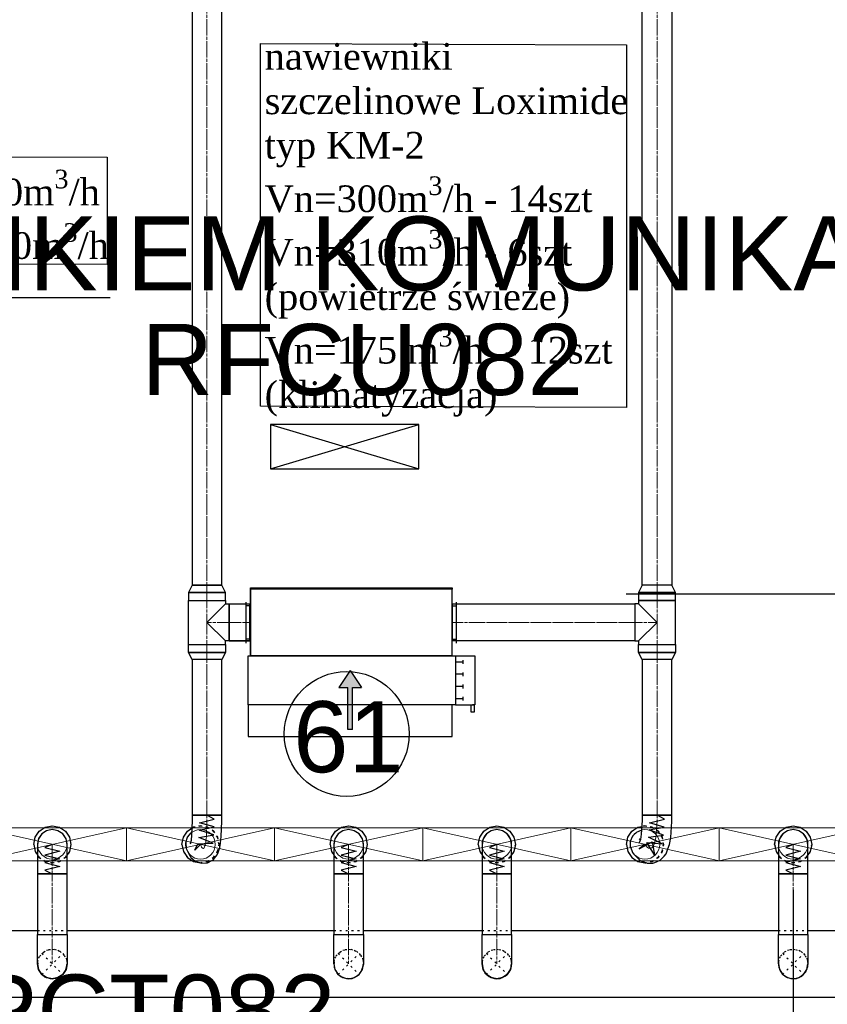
# Model space of a CAD drawing. Header units: centimetres. Extents: x -149939 to 48626, y -46000 to 152985.
# Tile 107 of 256: x -45760 to -40310, y 79328 to 85977. Entities that reach past the tile are written whole.
import ezdxf

# ---------------------------------------------------------------- set-up
doc = ezdxf.new("R2010")
doc.units = ezdxf.units.CM
doc.header["$LTSCALE"] = 50
for name, pattern in [('CADVENT_CENTERLINE', [9.9, 7.4, -1, 0.5, -1]), ('CADVENT_HIDDEN', [0.8, 0.25, -0.55]), ('Osie rzutów$0$DASHDOT2', [12.7, 6.35, -3.175, 0, -3.175])]:
    doc.linetypes.add(name, pattern=pattern)
for name, color, linetype in [('01-103-Went PP_poziom-0_5$0$L_Nawiew', 7, 'Continuous'), ('bgde-nawiewDETAILS', 1, 'Continuous'), ('bgde-nawiewEXP', 7, 'Continuous'), ('bgde-nawiewHIDDEN', 250, 'Continuous'), ('bgde-wywiewSOL', 5, 'Continuous'), ('bgde_AJ_opis', 7, 'Continuous'), ('Osie rzutów$0$ARCH_INFO_OSIE_IST', 8, 'Osie rzutów$0$DASHDOT2'), ('Osie rzutów$0$ARCH_INFO_OSIE_OPISY_IST', 8, 'Continuous'), ('Pomieszczenia -05$0$ARCH_INFO_OPISY', 8, 'Continuous')]:
    doc.layers.add(name, color=color, linetype=linetype)
for name, color, linetype, lineweight in [('bgde-nawiewCEN', 7, 'Continuous', 13), ('bgde_nawiewnik', 11, 'Continuous', 5), ('RFCU', 6, 'Continuous', 30)]:
    doc.layers.add(name, color=color, linetype=linetype, lineweight=lineweight)
doc.styles.add('Arial', font='ARIAL.TTF')
doc.styles.add('Pomieszczenia -05$0$Arial', font='ARIAL.TTF')

# ---------------------------------------------------------------- blocks, each defined once
blk = doc.blocks.new('Osie rzutów')
at = {"layer": 'Osie rzutów$0$ARCH_INFO_OSIE_IST', "ltscale": 10}
for p, q in [((4436.04, 12910), (7599.14, 12910)), ((7947.38, 12710), (13655, 12710)), ((8060, 12510), (8060, 4623.26))]:
    blk.add_line(p, q, dxfattribs=at)
blk = doc.blocks.new('A$C066D7839')
at = {"layer": 'bgde_nawiewnik', "color": 7}
for p, q in [((-50, -11.15), (-50, 11.15)), ((-50, 11.15), (50, 11.15)), ((-50, -11.15), (50, 11.15)), ((50, -11.15), (-50, 11.15)), ((50, 11.15), (50, -11.15)), ((50, -11.15), (-50, -11.15))]:
    blk.add_line(p, q, dxfattribs=at)
blk.add_circle((0, 0), 10, dxfattribs=at)
blk = doc.blocks.new('A$C5B3E7367')
at = {"layer": '01-103-Went PP_poziom-0_5$0$L_Nawiew'}
h = blk.add_hatch(color=256, dxfattribs=at)
h.paths.add_polyline_path([(215, 704), (215, 674), (331.7, 674), (331.7, 612.1), (445.9, 689), (331.7, 765.9), (331.7, 704)])
h.paths.add_polyline_path([(48.3, 704), (48.3, 674), (215, 674), (215, 704)])
for p, q in [((215, 1400), (215, 1530)), ((545, 1530), (215, 1530)), ((215, 1530), (215, 1515)), ((545, 1400), (545, 1530)), ((215, 1525), (165, 1525)), ((165, 1525), (165, 1505)), ((165, 1505), (215, 1505)), ((545, 1400), (215, 1400)), ((215, 1400), (215, 1378)), ((243.8, 1452), (268.8, 1452)), ((256.2, 1452), (256.2, 1400)), ((326.2, 1452), (351.2, 1452)), ((338.8, 1452), (338.8, 1400)), ((408.8, 1452), (433.8, 1452)), ((421.2, 1452), (421.2, 1400)), ((491.2, 1452), (516.2, 1452)), ((503.8, 1452), (503.8, 1400)), ((545, 0), (545, 1400)), ((0, 1378), (215, 1378)), ((0, 0), (0, 1378)), ((215, 1378), (215, 0)), ((445.9, 689), (331.7, 765.9)), ((331.7, 704), (331.7, 765.9)), ((48.3, 704), (331.7, 704)), ((48.3, 704), (48.3, 674)), ((48.3, 674), (331.7, 674)), ((445.9, 689), (331.7, 612.1)), ((331.7, 612.1), (331.7, 674)), ((215, 0), (0, 0)), ((215, 0), (545, 0))]:
    blk.add_line(p, q, dxfattribs=at)
blk = doc.blocks.new('A$C53CA46B8')
at = {"layer": 'bgde-wywiewSOL'}
for p, q in [((200.4, 481.1), (-249.6, 481.1)), ((-249.6, 481.1), (-249.6, -878.9)), ((112.9, 511.1), (-162.1, 511.1)), ((-137.1, 481.1), (-137.1, 511.1)), ((87.9, 481.1), (87.9, 511.1)), ((200.4, 481.1), (200.4, -878.9)), ((200.4, -878.9), (-249.6, -878.9)), ((112.9, -908.9), (-162.1, -908.9)), ((-137.1, -878.9), (-137.1, -908.9)), ((87.9, -878.9), (87.9, -908.9))]:
    blk.add_line(p, q, dxfattribs=at)
at = {"layer": '01-103-Went PP_poziom-0_5$0$L_Nawiew'}
blk.add_blockref('A$C5B3E7367', (-794.6, -893.9), dxfattribs=at)

msp = doc.modelspace()

# ---------------------------------------------------------------- linework, layer by layer
at = {"layer": 'bgde-nawiewCEN', "linetype": 'CADVENT_CENTERLINE', "ltscale": 0.06}
for p, q in [((-44496.365, 82157.114, 359.822), (-44496.365, 86197.824, 359.822)), ((-41458.102, 82157.114, 359.822), (-41458.102, 86197.824, 359.822)), ((-44496.365, 82054.114, 359.822), (-44496.365, 82157.114, 359.822)), ((-41458.102, 82054.114, 359.822), (-41458.102, 82157.114, 359.822)), ((-44496.365, 82054.114, 359.822), (-44496.365, 81906.114, 359.822)), ((-41458.102, 82054.114, 359.822), (-41458.102, 81906.114, 359.822)), ((-44496.365, 81906.114, 359.822), (-44496.365, 81758.114, 359.822)), ((-44346.365, 81906.114, 359.822), (-44496.365, 81906.114, 359.822)), ((-44346.365, 81906.114, 359.822), (-44206.365, 81906.114, 359.822)), ((-44202.365, 81906.114, 359.822), (-44206.365, 81906.114, 359.822)), ((-42842.365, 81906.114, 359.822), (-42838.365, 81906.114, 359.822)), ((-41608.102, 81906.114, 359.822), (-42838.365, 81906.114, 359.822)), ((-41608.102, 81906.114, 359.822), (-41458.102, 81906.114, 359.822)), ((-41458.102, 81906.114, 359.822), (-41458.102, 81758.114, 359.822)), ((-44496.365, 81758.114, 359.822), (-44496.365, 81655.114, 359.822)), ((-41458.102, 81758.114, 359.822), (-41458.102, 81655.114, 359.822)), ((-44496.365, 81655.114, 359.822), (-44496.365, 80605.742, 359.822)), ((-41458.102, 81655.114, 359.822), (-41458.102, 80605.742, 359.822)), ((-44496.365, 80605.742, 359.822), (-44496.365, 80565.602, 359.822)), ((-41458.102, 80605.742, 359.822), (-41458.102, 80565.402, 359.822)), ((-44496.365, 80565.602, 359.822), (-44500.161, 80465.897, 359.822)), ((-41458.102, 80565.402, 359.822), (-41465.233, 80465.246, 359.822)), ((-44500.161, 80465.897, 359.822), (-44504.316, 80424.29, 359.822)), ((-41465.233, 80465.246, 359.822), (-41473.039, 80423.519, 359.822)), ((-45539.917, 80406.384, 359.822), (-45539.917, 80407.586, 359.822)), ((-45539.917, 80403.529, 359.822), (-45539.917, 80406.384, 359.822)), ((-45539.917, 80397.969, 359.822), (-45539.917, 80403.529, 359.822)), ((-45539.917, 80388.803, 359.822), (-45539.917, 80397.969, 359.822)), ((-44536.122, 80397.617, 359.822), (-44539.917, 80407.586, 359.822)), ((-44531.966, 80389.285, 359.822), (-44536.122, 80397.617, 359.822)), ((-44509.454, 80397.89, 359.822), (-44515.18, 80383.943, 359.822)), ((-44504.316, 80424.29, 359.822), (-44509.454, 80397.89, 359.822)), ((-43539.917, 80406.384, 359.822), (-43539.917, 80407.586, 359.822)), ((-43539.917, 80403.529, 359.822), (-43539.917, 80406.384, 359.822)), ((-43539.917, 80397.969, 359.822), (-43539.917, 80403.529, 359.822)), ((-43539.917, 80388.803, 359.822), (-43539.917, 80397.969, 359.822)), ((-42539.917, 80406.384, 359.822), (-42539.917, 80407.586, 359.822)), ((-42539.917, 80403.529, 359.822), (-42539.917, 80406.384, 359.822)), ((-42539.917, 80397.969, 359.822), (-42539.917, 80403.529, 359.822)), ((-42539.917, 80388.803, 359.822), (-42539.917, 80397.969, 359.822)), ((-41532.787, 80397.472, 359.822), (-41539.917, 80407.586, 359.822)), ((-41524.98, 80388.996, 359.822), (-41532.787, 80397.472, 359.822)), ((-41482.69, 80397.103, 359.822), (-41493.447, 80383.22, 359.822)), ((-41473.039, 80423.519, 359.822), (-41482.69, 80397.103, 359.822)), ((-40539.917, 80406.384, 359.822), (-40539.917, 80407.586, 359.822)), ((-40539.917, 80403.529, 359.822), (-40539.917, 80406.384, 359.822)), ((-40539.917, 80397.969, 359.822), (-40539.917, 80403.529, 359.822)), ((-40539.917, 80388.803, 359.822), (-40539.917, 80397.969, 359.822)), ((-45539.917, 80375.129, 359.822), (-45539.917, 80388.803, 359.822)), ((-45539.917, 80356.045, 359.822), (-45539.917, 80375.129, 359.822)), ((-45539.917, 80330.651, 359.822), (-45539.917, 80356.045, 359.822)), ((-45539.917, 80298.044, 359.822), (-45539.917, 80330.651, 359.822)), ((-44526.829, 80382.393, 359.822), (-44531.966, 80389.285, 359.822)), ((-44521.103, 80379.695, 359.822), (-44526.829, 80382.393, 359.822)), ((-44515.18, 80383.943, 359.822), (-44521.103, 80379.695, 359.822)), ((-43539.917, 80375.129, 359.822), (-43539.917, 80388.803, 359.822)), ((-43539.917, 80356.045, 359.822), (-43539.917, 80375.129, 359.822)), ((-43539.917, 80330.651, 359.822), (-43539.917, 80356.045, 359.822)), ((-43539.917, 80298.044, 359.822), (-43539.917, 80330.651, 359.822)), ((-42539.917, 80375.129, 359.822), (-42539.917, 80388.803, 359.822)), ((-42539.917, 80356.045, 359.822), (-42539.917, 80375.129, 359.822)), ((-42539.917, 80330.651, 359.822), (-42539.917, 80356.045, 359.822)), ((-42539.917, 80298.044, 359.822), (-42539.917, 80330.651, 359.822)), ((-41515.33, 80381.944, 359.822), (-41524.98, 80388.996, 359.822)), ((-41504.573, 80379.093, 359.822), (-41515.33, 80381.944, 359.822)), ((-41493.447, 80383.22, 359.822), (-41504.573, 80379.093, 359.822)), ((-40539.917, 80375.129, 359.822), (-40539.917, 80388.803, 359.822)), ((-40539.917, 80356.045, 359.822), (-40539.917, 80375.129, 359.822)), ((-40539.917, 80330.651, 359.822), (-40539.917, 80356.045, 359.822)), ((-40539.917, 80298.044, 359.822), (-40539.917, 80330.651, 359.822)), ((-45539.917, 80232.454, 359.822), (-45539.917, 80298.044, 359.822)), ((-43539.917, 80232.454, 359.822), (-43539.917, 80298.044, 359.822)), ((-42539.917, 80232.454, 359.822), (-42539.917, 80298.044, 359.822)), ((-40539.917, 80232.454, 359.822), (-40539.917, 80298.044, 359.822)), ((-45539.917, 80207.586, 359.822), (-45539.917, 80232.454, 359.822)), ((-45539.917, 79800.007), (-45539.917, 80207.586, 359.822)), ((-43539.917, 80207.586, 359.822), (-43539.917, 80232.454, 359.822)), ((-43539.917, 79800.007), (-43539.917, 80207.586)), ((-42539.917, 80207.586, 359.822), (-42539.917, 80232.454, 359.822)), ((-42539.917, 79800.007), (-42539.917, 80207.586)), ((-40539.917, 80207.586, 359.822), (-40539.917, 80232.454, 359.822)), ((-40539.917, 79800.007), (-40539.917, 80207.586, 359.822)), ((-45539.917, 79800.007), (-45539.917, 79600.007)), ((-43539.917, 79800.007), (-43539.917, 79600.007)), ((-42539.917, 79800.007), (-42539.917, 79600.007)), ((-40539.917, 79800.007), (-40539.917, 79600.007))]:
    msp.add_line(p, q, dxfattribs=at)
at = {"layer": 'bgde-nawiewDETAILS', "linetype": 'CADVENT_HIDDEN'}
for p, q in [((-45610.628, 79529.297), (-45469.207, 79670.718)), ((-45610.628, 79670.718), (-45469.207, 79529.297)), ((-43610.628, 79529.297), (-43469.207, 79670.718)), ((-43610.628, 79670.718), (-43469.207, 79529.297)), ((-42610.628, 79529.297), (-42469.207, 79670.718)), ((-42610.628, 79670.718), (-42469.207, 79529.297)), ((-40610.628, 79529.297), (-40469.207, 79670.718)), ((-40610.628, 79670.718), (-40469.207, 79529.297))]:
    msp.add_line(p, q, dxfattribs=at)
at = {"layer": 'bgde-nawiewEXP', "linetype": 'Continuous', "elevation": 359.822}
for points in [[(-44596.365, 82157.114), (-44396.365, 82157.114), (-44396.365, 86197.824), (-44596.365, 86197.824)], [(-41583.102, 82054.114), (-41333.102, 82054.114), (-41333.102, 82108.957), (-41358.102, 82157.114), (-41358.102, 82157.114), (-41558.102, 82157.114), (-41558.102, 86197.824), (-41387.392, 86197.824), (-41387.392, 86197.824), (-41358.102, 86197.824), (-41358.102, 82157.114), (-41558.102, 82157.114), (-41583.102, 82108.957), (-41583.102, 82108.957), (-41573.587, 82108.957), (-41573.587, 82108.957), (-41583.102, 82108.957), (-41583.102, 82108.957)], [(-44202.365, 81681.114), (-42842.365, 81681.114), (-42842.365, 82131.114), (-44202.365, 82131.114), (-44202.365, 82141.114), (-42842.365, 82141.114), (-42842.365, 82131.114), (-44202.365, 82131.114)], [(-44611.85, 82108.957), (-44584.754, 82108.957), (-44584.754, 82108.957)], [(-44584.754, 82108.957), (-44544.201, 82108.957), (-44544.201, 82108.957)], [(-44544.201, 82108.957), (-44496.365, 82108.957), (-44496.365, 82108.957)], [(-44496.365, 82108.957), (-44448.53, 82108.957), (-44448.53, 82108.957)], [(-44448.53, 82108.957), (-44407.977, 82108.957), (-44407.977, 82108.957)], [(-44407.977, 82108.957), (-44380.88, 82108.957), (-44380.88, 82108.957)], [(-44380.88, 82108.957), (-44371.365, 82108.957), (-44371.365, 82108.957)], [(-41608.102, 81781.114), (-41583.102, 81781.114), (-41583.102, 81758.114), (-41333.102, 81758.114), (-41333.102, 82054.114), (-41583.102, 82054.114), (-41583.102, 82031.114), (-41608.102, 82031.114), (-41608.102, 81790.629)], [(-41573.587, 82108.957), (-41546.491, 82108.957), (-41546.491, 82108.957)], [(-41546.491, 82108.957), (-41505.938, 82108.957), (-41505.938, 82108.957)], [(-41505.938, 82108.957), (-41458.102, 82108.957), (-41458.102, 82108.957)], [(-41458.102, 82108.957), (-41410.267, 82108.957), (-41410.267, 82108.957)], [(-41410.267, 82108.957), (-41369.714, 82108.957), (-41369.714, 82108.957)], [(-41369.714, 82108.957), (-41342.617, 82108.957), (-41342.617, 82108.957)], [(-41342.617, 82108.957), (-41333.102, 82108.957), (-41333.102, 82108.957)], [(-42838.365, 81781.114), (-42838.365, 82031.114), (-41608.102, 82031.114), (-41608.102, 81781.114)], [(-44621.365, 81703.271), (-44621.365, 81758.114), (-44371.365, 81758.114), (-44371.365, 81703.271), (-44396.365, 81655.114), (-44596.365, 81655.114)], [(-41583.102, 81703.271), (-41583.102, 81758.114), (-41333.102, 81758.114), (-41333.102, 81703.271), (-41358.102, 81655.114), (-41558.102, 81655.114)], [(-44621.365, 81703.271), (-44611.85, 81703.271), (-44611.85, 81703.271)], [(-44611.85, 81703.271), (-44584.754, 81703.271), (-44584.754, 81703.271)], [(-44596.365, 80605.742), (-44396.365, 80605.742), (-44396.365, 81655.114), (-44596.365, 81655.114)], [(-44584.754, 81703.271), (-44544.201, 81703.271), (-44544.201, 81703.271)], [(-44544.201, 81703.271), (-44496.365, 81703.271), (-44496.365, 81703.271)], [(-44496.365, 81703.271), (-44448.53, 81703.271), (-44448.53, 81703.271)], [(-44448.53, 81703.271), (-44407.977, 81703.271), (-44407.977, 81703.271)], [(-44407.977, 81703.271), (-44380.88, 81703.271), (-44380.88, 81703.271)], [(-44380.88, 81703.271), (-44371.365, 81703.271), (-44371.365, 81703.271)], [(-41583.102, 81703.271), (-41573.587, 81703.271), (-41573.587, 81703.271)], [(-41573.587, 81703.271), (-41546.491, 81703.271), (-41546.491, 81703.271)], [(-41558.102, 80605.742), (-41358.102, 80605.742), (-41358.102, 81655.114), (-41558.102, 81655.114)], [(-41546.491, 81703.271), (-41505.938, 81703.271), (-41505.938, 81703.271)], [(-41505.938, 81703.271), (-41458.102, 81703.271), (-41458.102, 81703.271)], [(-41458.102, 81703.271), (-41410.267, 81703.271), (-41410.267, 81703.271)], [(-41410.267, 81703.271), (-41369.714, 81703.271), (-41369.714, 81703.271)], [(-41369.714, 81703.271), (-41342.617, 81703.271), (-41342.617, 81703.271)], [(-41342.617, 81703.271), (-41333.102, 81703.271), (-41333.102, 81703.271)], [(-45639.917, 80406.384), (-45639.917, 80207.586), (-45439.917, 80207.586), (-45439.917, 80407.586), (-45447.529, 80445.854), (-45469.207, 80478.296), (-45501.649, 80499.974), (-45539.917, 80507.586), (-45578.186, 80499.974), (-45610.628, 80478.296), (-45632.305, 80445.854), (-45639.917, 80407.586)], [(-43639.917, 80406.384), (-43639.917, 80207.586), (-43439.917, 80207.586), (-43439.917, 80407.586), (-43447.529, 80445.854), (-43469.207, 80478.296), (-43501.649, 80499.974), (-43539.917, 80507.586), (-43578.186, 80499.974), (-43610.628, 80478.296), (-43632.305, 80445.854), (-43639.917, 80407.586)], [(-42639.917, 80406.384), (-42639.917, 80207.586), (-42439.917, 80207.586), (-42439.917, 80407.586), (-42447.529, 80445.854), (-42469.207, 80478.296), (-42501.649, 80499.974), (-42539.917, 80507.586), (-42578.186, 80499.974), (-42610.628, 80478.296), (-42632.305, 80445.854), (-42639.917, 80407.586)], [(-40639.917, 80406.384), (-40639.917, 80207.586), (-40439.917, 80207.586), (-40439.917, 80407.586), (-40447.529, 80445.854), (-40469.207, 80478.296), (-40501.649, 80499.974), (-40539.917, 80507.586), (-40578.186, 80499.974), (-40610.628, 80478.296), (-40632.305, 80445.854), (-40639.917, 80407.586)]]:
    msp.add_lwpolyline(points, close=True, dxfattribs=at)
for points in [[(-44621.365, 81758.114), (-44621.365, 82054.114), (-44371.365, 82054.114), (-44371.365, 82108.957), (-44396.365, 82157.114), (-44596.365, 82157.114), (-44621.365, 82108.957), (-44621.365, 82108.957), (-44611.85, 82108.957), (-44611.85, 82108.957), (-44621.365, 82108.957), (-44621.365, 82054.114), (-44371.365, 82054.114), (-44371.365, 82031.114)], [(-44621.365, 81758.114), (-44371.365, 81758.114), (-44371.365, 81781.114), (-44496.365, 81906.114), (-44371.365, 82031.114), (-44346.365, 82031.114), (-44346.365, 81781.114), (-44371.365, 81781.114)], [(-44346.365, 81781.114), (-44346.365, 82031.114), (-44206.365, 82031.114), (-44206.365, 82021.599)], [(-44206.365, 81781.114), (-44206.365, 82031.114), (-44202.365, 82031.114)], [(-44206.365, 82021.599), (-44206.365, 82031.114)], [(-44206.365, 81790.629), (-44206.365, 82021.599)], [(-44206.365, 82021.599), (-44206.365, 81994.503)], [(-42842.365, 81781.114), (-42838.365, 81781.114), (-42838.365, 82031.114), (-42842.365, 82031.114)], [(-41583.102, 81781.114), (-41458.102, 81906.114), (-41583.102, 82031.114)], [(-44206.365, 81790.629), (-44206.365, 81781.114)], [(-44206.365, 81781.114), (-44206.365, 81790.629)], [(-44346.365, 81781.114), (-44206.365, 81781.114)], [(-44206.365, 81781.114), (-44346.365, 81781.114)], [(-44206.365, 81781.114), (-44202.365, 81781.114)], [(-44639.238, 80419.225), (-44636.131, 80380.331), (-44632.307, 80370.285), (-44628.073, 80361.796), (-44610.407, 80327.267), (-44605.069, 80320.106), (-44575.44, 80294.989), (-44569.133, 80292.016), (-44532.07, 80280.19), (-44493.338, 80283.513), (-44458.832, 80301.479), (-44451.964, 80306.405), (-44427.352, 80335.981), (-44420.597, 80352.436), (-44410.225, 80387.198), (-44404.797, 80415.092), (-44400.316, 80459.952), (-44396.365, 80563.737), (-44396.365, 80605.742), (-44596.365, 80605.742), (-44596.365, 80567.468), (-44600.006, 80471.842), (-44603.836, 80433.489), (-44608.683, 80408.582)], [(-41638.396, 80390.208), (-41624.249, 80353.845), (-41617.055, 80343.64), (-41609.016, 80334.912), (-41582.276, 80307.043), (-41572.128, 80299.628), (-41536.729, 80284.282), (-41524.796, 80281.119), (-41486.276, 80280.678), (-41472.859, 80285.655), (-41437.607, 80300.017), (-41410.855, 80327.047), (-41397.961, 80343.688), (-41385.364, 80377.229), (-41374.709, 80406.393), (-41365.774, 80454.15), (-41358.102, 80561.915), (-41358.102, 80605.742), (-41558.102, 80605.742), (-41558.102, 80568.888), (-41564.691, 80476.343), (-41571.369, 80440.645), (-41580.016, 80416.977)], [(-45664.917, 80407.586), (-45655.402, 80455.421), (-45628.306, 80495.974), (-45587.753, 80523.071), (-45539.917, 80532.586), (-45492.082, 80523.071), (-45451.529, 80495.974), (-45424.432, 80455.421), (-45414.917, 80407.586), (-45424.432, 80359.75), (-45439.917, 80336.575)], [(-43664.917, 80407.586), (-43655.402, 80455.421), (-43628.306, 80495.974), (-43587.753, 80523.071), (-43539.917, 80532.586), (-43492.082, 80523.071), (-43451.529, 80495.974), (-43424.432, 80455.421), (-43414.917, 80407.586), (-43424.432, 80359.75), (-43439.917, 80336.575)], [(-42664.917, 80407.586), (-42655.402, 80455.421), (-42628.306, 80495.974), (-42587.753, 80523.071), (-42539.917, 80532.586), (-42492.082, 80523.071), (-42451.529, 80495.974), (-42424.432, 80455.421), (-42414.917, 80407.586), (-42424.432, 80359.75), (-42439.917, 80336.575)], [(-41664.917, 80407.586), (-41655.402, 80455.421), (-41628.306, 80495.974), (-41587.753, 80523.071), (-41560.985, 80528.395)], [(-40664.917, 80407.586), (-40655.402, 80455.421), (-40628.306, 80495.974), (-40587.753, 80523.071), (-40539.917, 80532.586), (-40492.082, 80523.071), (-40451.529, 80495.974), (-40424.432, 80455.421), (-40414.917, 80407.586), (-40424.432, 80359.75), (-40439.917, 80336.575)], [(-44664.917, 80407.586), (-44655.402, 80455.421), (-44628.306, 80495.974), (-44598.324, 80516.007)], [(-44639.238, 80419.225), (-44627.223, 80456.347), (-44601.917, 80486.046), (-44599.416, 80487.324)], [(-41638.396, 80390.208), (-41637.55, 80429.217), (-41621.84, 80464.933), (-41593.658, 80491.918), (-41562.725, 80503.952)], [(-45664.917, 80407.586), (-45655.402, 80359.75), (-45639.917, 80336.575)], [(-44664.917, 80407.586), (-44655.402, 80359.75), (-44628.306, 80319.197), (-44587.753, 80292.101), (-44539.917, 80282.586), (-44537.973, 80282.972)], [(-43664.917, 80407.586), (-43655.402, 80359.75), (-43639.917, 80336.575)], [(-42664.917, 80407.586), (-42655.402, 80359.75), (-42639.917, 80336.575)], [(-41664.917, 80407.586), (-41655.402, 80359.75), (-41628.306, 80319.197), (-41587.753, 80292.101), (-41539.917, 80282.586), (-41534.439, 80283.675)], [(-41576.039, 80439.393), (-41570.192, 80446.939)], [(-40664.917, 80407.586), (-40655.402, 80359.75), (-40639.917, 80336.575)]]:
    msp.add_lwpolyline(points, dxfattribs=at)
at = {"layer": 'bgde-nawiewEXP', "elevation": 359.822}
for points in [[(-44539.917, 80407.586), (-44577.764, 80368.824), (-44557.573, 80411.473), (-44454.911, 80416.567), (-44551.297, 80453.704), (-44449.665, 80471.774), (-44548.183, 80503.173), (-44447.367, 80525.219), (-44546.774, 80553.213), (-44446.473, 80577.573), (-44496.365, 80605.742)], [(-41539.917, 80407.586), (-41580.053, 80377.52), (-41490.709, 80425.402), (-41475.082, 80336.032), (-41526.467, 80421.332), (-41424.308, 80412.244), (-41516.952, 80457.397), (-41414.371, 80469.205), (-41511.409, 80504.953), (-41409.99, 80524.103), (-41508.851, 80553.943), (-41408.304, 80577.281), (-41458.102, 80605.742)], [(-45539.917, 80407.586), (-45589.917, 80386.718), (-45489.917, 80361.373), (-45589.917, 80335.689), (-45489.917, 80310.574), (-45589.917, 80284.479), (-45489.917, 80258.927), (-45589.917, 80233.637), (-45539.917, 80207.586)], [(-43539.917, 80407.586), (-43589.917, 80386.718), (-43489.917, 80361.373), (-43589.917, 80335.689), (-43489.917, 80310.574), (-43589.917, 80284.479), (-43489.917, 80258.927), (-43589.917, 80233.637), (-43539.917, 80207.586)], [(-42539.917, 80407.586), (-42589.917, 80386.718), (-42489.917, 80361.373), (-42589.917, 80335.689), (-42489.917, 80310.574), (-42589.917, 80284.479), (-42489.917, 80258.927), (-42589.917, 80233.637), (-42539.917, 80207.586)], [(-40539.917, 80407.586), (-40589.917, 80386.718), (-40489.917, 80361.373), (-40589.917, 80335.689), (-40489.917, 80310.574), (-40589.917, 80284.479), (-40489.917, 80258.927), (-40589.917, 80233.637), (-40539.917, 80207.586)]]:
    msp.add_lwpolyline(points, dxfattribs=at)
at = {"layer": 'bgde-nawiewEXP', "linetype": 'Continuous'}
for points in [[(-45639.917, 79800.007), (-45439.917, 79800.007), (-45439.917, 80207.586), (-45639.917, 80207.586)], [(-43639.917, 79800.007), (-43439.917, 79800.007), (-43439.917, 80207.586), (-43639.917, 80207.586)], [(-42639.917, 79800.007), (-42439.917, 79800.007), (-42439.917, 80207.586), (-42639.917, 80207.586)], [(-40639.917, 79800.007), (-40439.917, 79800.007), (-40439.917, 80207.586), (-40639.917, 80207.586)], [(-45639.917, 79600.007), (-45639.917, 79800.007), (-45439.917, 79800.007), (-45439.917, 79600.007), (-45447.529, 79561.739), (-45469.207, 79529.297), (-45501.649, 79507.619), (-45539.917, 79500.007), (-45578.186, 79507.619), (-45610.628, 79529.297), (-45632.305, 79561.739)], [(-42639.917, 79600.007), (-42639.917, 79800.007), (-42439.917, 79800.007), (-42439.917, 79600.007), (-42447.529, 79561.739), (-42469.207, 79529.297), (-42501.649, 79507.619), (-42539.917, 79500.007), (-42578.186, 79507.619), (-42610.628, 79529.297), (-42632.305, 79561.739)]]:
    msp.add_lwpolyline(points, close=True, dxfattribs=at)
for points in [[(-47740.168, 79375.007), (-36370.492, 79375.007), (-36370.492, 79825.007), (-36439.917, 79825.007)], [(-46439.917, 79825.007), (-45639.917, 79825.007)], [(-45439.917, 79825.007), (-43639.917, 79825.007)], [(-43639.917, 79600.007), (-43639.917, 79800.007), (-43439.917, 79800.007), (-43439.917, 79600.007), (-43442.106, 79589.002)], [(-43439.917, 79825.007), (-42639.917, 79825.007)], [(-42439.917, 79825.007), (-40639.917, 79825.007)], [(-40639.917, 79600.007), (-40639.917, 79800.007), (-40439.917, 79800.007), (-40439.917, 79600.007), (-40442.304, 79588.009)], [(-40439.917, 79825.007), (-39639.917, 79825.007)], [(-45639.917, 79600.007), (-45632.305, 79561.739), (-45621.362, 79545.361)], [(-45637.872, 79595.069), (-45636.842, 79575.398), (-45620.046, 79540.179), (-45612.215, 79533.127)], [(-45467.161, 79534.235), (-45453.98, 79548.873), (-45440.953, 79585.653), (-45441.504, 79596.177)], [(-45441.973, 79589.671), (-45439.917, 79600.007)], [(-43639.917, 79600.007), (-43632.305, 79561.739), (-43621.825, 79546.054)], [(-43639.917, 79600.007), (-43632.305, 79561.739), (-43610.628, 79529.297), (-43616.862, 79538.627)], [(-43637.874, 79595.074), (-43637.049, 79576.228), (-43620.555, 79540.867), (-43612.281, 79533.287)], [(-43469.207, 79529.297), (-43447.529, 79561.739), (-43439.917, 79600.007)], [(-43467.163, 79534.23), (-43454.42, 79548.14), (-43441.079, 79584.806), (-43441.57, 79596.017)], [(-42639.917, 79600.007), (-42632.305, 79561.739), (-42622.048, 79546.389)], [(-42637.878, 79595.083), (-42637.148, 79576.636), (-42620.803, 79541.207), (-42612.312, 79533.362)], [(-42467.167, 79534.221), (-42454.639, 79547.781), (-42441.144, 79584.391), (-42441.601, 79595.942)], [(-42442.173, 79588.669), (-42439.917, 79600.007)], [(-40639.917, 79600.007), (-40632.305, 79561.739), (-40622.481, 79547.036)], [(-40639.917, 79600.007), (-40632.305, 79561.739), (-40610.628, 79529.297), (-40617.424, 79539.468)], [(-40637.891, 79595.115), (-40637.338, 79577.441), (-40621.286, 79541.877), (-40612.37, 79533.502)], [(-40469.207, 79529.297), (-40447.529, 79561.739), (-40439.917, 79600.007)], [(-40467.18, 79534.189), (-40455.074, 79547.078), (-40441.277, 79583.575), (-40441.659, 79595.802)], [(-45616.483, 79538.059), (-45610.628, 79529.297), (-45578.186, 79507.619), (-45558.866, 79503.777)], [(-45605.689, 79527.251), (-45591.051, 79514.07), (-45554.272, 79501.043), (-45543.748, 79501.594)], [(-45534.978, 79502.053), (-45515.307, 79503.083), (-45480.089, 79519.879), (-45473.037, 79527.71)], [(-45477.969, 79523.442), (-45469.207, 79529.297), (-45447.529, 79561.739), (-45443.686, 79581.059)], [(-43610.628, 79529.297), (-43578.186, 79507.619), (-43559.684, 79503.939)], [(-43610.628, 79529.297), (-43578.186, 79507.619), (-43539.917, 79500.007), (-43550.923, 79502.197)], [(-43605.694, 79527.253), (-43591.785, 79514.51), (-43555.118, 79501.169), (-43543.908, 79501.66)], [(-43539.917, 79500.007), (-43501.649, 79507.619), (-43469.207, 79529.297), (-43478.537, 79523.062)], [(-43534.984, 79502.051), (-43516.138, 79502.876), (-43480.777, 79519.37), (-43473.197, 79527.644)], [(-43469.207, 79529.297), (-43447.529, 79561.739), (-43443.849, 79580.241)], [(-42617.05, 79538.909), (-42610.628, 79529.297), (-42578.186, 79507.619), (-42560.079, 79504.018)], [(-42605.704, 79527.257), (-42592.144, 79514.729), (-42555.534, 79501.234), (-42543.983, 79501.691)], [(-42534.993, 79502.047), (-42516.546, 79502.777), (-42481.117, 79519.122), (-42473.272, 79527.613)], [(-42478.819, 79522.874), (-42469.207, 79529.297), (-42447.529, 79561.739), (-42443.928, 79579.846)], [(-40610.628, 79529.297), (-40578.186, 79507.619), (-40560.843, 79504.17)], [(-40610.628, 79529.297), (-40578.186, 79507.619), (-40539.917, 79500.007), (-40551.915, 79502.394)], [(-40605.735, 79527.27), (-40592.847, 79515.164), (-40556.35, 79501.367), (-40544.123, 79501.749)], [(-40539.917, 79500.007), (-40501.649, 79507.619), (-40469.207, 79529.297), (-40479.378, 79522.5)], [(-40535.025, 79502.034), (-40517.351, 79502.587), (-40481.787, 79518.638), (-40473.412, 79527.555)], [(-40469.207, 79529.297), (-40447.529, 79561.739), (-40444.08, 79579.082)], [(-45550.254, 79502.063), (-45539.917, 79500.007), (-45501.649, 79507.619), (-45485.271, 79518.563)], [(-43539.917, 79500.007), (-43501.649, 79507.619), (-43485.964, 79518.1)], [(-42551.255, 79502.263), (-42539.917, 79500.007), (-42501.649, 79507.619), (-42486.299, 79517.876)], [(-40539.917, 79500.007), (-40501.649, 79507.619), (-40486.946, 79517.443)]]:
    msp.add_lwpolyline(points, dxfattribs=at)
at = {"layer": 'bgde-nawiewHIDDEN', "linetype": 'CADVENT_HIDDEN', "elevation": 359.822}
for points in [[(-44202.365, 81781.114), (-44202.365, 82031.114)], [(-42842.365, 81781.114), (-42842.365, 82031.114)], [(-45664.917, 80407.586), (-45655.402, 80455.421), (-45628.306, 80495.974), (-45587.753, 80523.071), (-45539.917, 80532.586), (-45492.082, 80523.071), (-45451.529, 80495.974), (-45424.432, 80455.421), (-45414.917, 80407.586), (-45424.432, 80359.75), (-45451.529, 80319.197), (-45492.082, 80292.101), (-45539.917, 80282.586), (-45587.753, 80292.101), (-45628.306, 80319.197), (-45587.753, 80292.101), (-45539.917, 80282.586), (-45492.082, 80292.101), (-45451.529, 80319.197), (-45439.917, 80336.575)], [(-43664.917, 80407.586), (-43655.402, 80455.421), (-43628.306, 80495.974), (-43587.753, 80523.071), (-43539.917, 80532.586), (-43492.082, 80523.071), (-43451.529, 80495.974), (-43424.432, 80455.421), (-43414.917, 80407.586), (-43424.432, 80359.75), (-43451.529, 80319.197), (-43492.082, 80292.101), (-43539.917, 80282.586), (-43587.753, 80292.101), (-43628.306, 80319.197), (-43587.753, 80292.101), (-43539.917, 80282.586), (-43492.082, 80292.101), (-43451.529, 80319.197), (-43439.917, 80336.575)], [(-42664.917, 80407.586), (-42655.402, 80455.421), (-42628.306, 80495.974), (-42587.753, 80523.071), (-42539.917, 80532.586), (-42492.082, 80523.071), (-42451.529, 80495.974), (-42424.432, 80455.421), (-42414.917, 80407.586), (-42424.432, 80359.75), (-42451.529, 80319.197), (-42492.082, 80292.101), (-42539.917, 80282.586), (-42587.753, 80292.101), (-42628.306, 80319.197), (-42587.753, 80292.101), (-42539.917, 80282.586), (-42492.082, 80292.101), (-42451.529, 80319.197), (-42439.917, 80336.575)], [(-41664.917, 80407.586), (-41655.402, 80455.421), (-41628.306, 80495.974), (-41587.753, 80523.071), (-41539.917, 80532.586), (-41560.985, 80528.395)], [(-40664.917, 80407.586), (-40655.402, 80455.421), (-40628.306, 80495.974), (-40587.753, 80523.071), (-40539.917, 80532.586), (-40492.082, 80523.071), (-40451.529, 80495.974), (-40424.432, 80455.421), (-40414.917, 80407.586), (-40424.432, 80359.75), (-40451.529, 80319.197), (-40492.082, 80292.101), (-40539.917, 80282.586), (-40587.753, 80292.101), (-40628.306, 80319.197), (-40587.753, 80292.101), (-40539.917, 80282.586), (-40492.082, 80292.101), (-40451.529, 80319.197), (-40439.917, 80336.575)], [(-44664.917, 80407.586), (-44655.402, 80455.421), (-44628.306, 80495.974), (-44587.753, 80523.071), (-44598.324, 80516.007)], [(-45664.917, 80407.586), (-45655.402, 80359.75), (-45628.306, 80319.197), (-45639.917, 80336.575)], [(-44664.917, 80407.586), (-44655.402, 80359.75), (-44628.306, 80319.197), (-44587.753, 80292.101), (-44539.917, 80282.586), (-44492.082, 80292.101), (-44537.973, 80282.972)], [(-43664.917, 80407.586), (-43655.402, 80359.75), (-43628.306, 80319.197), (-43639.917, 80336.575)], [(-42664.917, 80407.586), (-42655.402, 80359.75), (-42628.306, 80319.197), (-42639.917, 80336.575)], [(-41664.917, 80407.586), (-41655.402, 80359.75), (-41628.306, 80319.197), (-41587.753, 80292.101), (-41539.917, 80282.586), (-41492.082, 80292.101), (-41534.439, 80283.675)], [(-40664.917, 80407.586), (-40655.402, 80359.75), (-40628.306, 80319.197), (-40639.917, 80336.575)]]:
    msp.add_lwpolyline(points, dxfattribs=at)
for points in [[(-44587.753, 80523.071), (-44539.917, 80532.586), (-44492.082, 80523.071), (-44451.529, 80495.974), (-44424.432, 80455.421), (-44414.917, 80407.586), (-44424.432, 80359.75), (-44451.529, 80319.197), (-44492.082, 80292.101), (-44451.529, 80319.197), (-44424.432, 80359.75), (-44414.917, 80407.586), (-44424.432, 80455.421), (-44451.529, 80495.974), (-44492.082, 80523.071), (-44539.917, 80532.586)], [(-41539.917, 80532.586), (-41492.082, 80523.071), (-41451.529, 80495.974), (-41424.432, 80455.421), (-41414.917, 80407.586), (-41424.432, 80359.75), (-41451.529, 80319.197), (-41492.082, 80292.101), (-41451.529, 80319.197), (-41424.432, 80359.75), (-41414.917, 80407.586), (-41424.432, 80455.421), (-41451.529, 80495.974), (-41492.082, 80523.071)]]:
    msp.add_lwpolyline(points, close=True, dxfattribs=at)
at = {"layer": 'bgde-nawiewHIDDEN', "linetype": 'CADVENT_HIDDEN'}
for points in [[(-45639.917, 79825.007), (-45439.917, 79825.007)], [(-43639.917, 79825.007), (-43439.917, 79825.007)], [(-42639.917, 79825.007), (-42439.917, 79825.007)], [(-40639.917, 79825.007), (-40439.917, 79825.007)], [(-45639.917, 79600.007), (-45632.305, 79638.276), (-45610.628, 79670.718), (-45578.186, 79692.395), (-45539.917, 79700.007), (-45501.649, 79692.395), (-45469.207, 79670.718), (-45447.529, 79638.276), (-45439.917, 79600.007)], [(-45638.882, 79614.362), (-45625.855, 79651.142), (-45599.745, 79680.136), (-45564.527, 79696.932), (-45525.562, 79698.972), (-45488.783, 79685.945), (-45459.788, 79659.835), (-45442.993, 79624.617), (-45441.504, 79596.177)], [(-43639.917, 79600.007), (-43632.305, 79638.276), (-43610.628, 79670.718), (-43578.186, 79692.395), (-43539.917, 79700.007), (-43501.649, 79692.395), (-43469.207, 79670.718), (-43447.529, 79638.276), (-43439.917, 79600.007)], [(-43638.755, 79615.208), (-43625.414, 79651.875), (-43599.057, 79680.645), (-43563.697, 79697.139), (-43524.716, 79698.845), (-43488.05, 79685.504), (-43459.28, 79659.148), (-43442.786, 79623.787), (-43441.57, 79596.017)], [(-42639.917, 79600.007), (-42632.305, 79638.276), (-42610.628, 79670.718), (-42578.186, 79692.395), (-42539.917, 79700.007), (-42501.649, 79692.395), (-42469.207, 79670.718), (-42447.529, 79638.276), (-42439.917, 79600.007)], [(-42638.69, 79615.624), (-42625.196, 79652.234), (-42598.718, 79680.893), (-42563.288, 79697.238), (-42524.301, 79698.78), (-42487.691, 79685.286), (-42459.032, 79658.808), (-42442.687, 79623.378), (-42441.601, 79595.942)], [(-40639.917, 79600.007), (-40632.305, 79638.276), (-40610.628, 79670.718), (-40578.186, 79692.395), (-40539.917, 79700.007), (-40501.649, 79692.395), (-40469.207, 79670.718), (-40447.529, 79638.276), (-40439.917, 79600.007)], [(-40638.558, 79616.44), (-40624.761, 79652.937), (-40598.047, 79681.376), (-40562.484, 79697.428), (-40523.485, 79698.648), (-40486.988, 79684.851), (-40458.548, 79658.137), (-40442.497, 79622.574), (-40441.659, 79595.802)], [(-45638.882, 79614.362), (-45637.872, 79595.069)], [(-43638.755, 79615.208), (-43637.874, 79595.074)], [(-42638.69, 79615.624), (-42637.878, 79595.083)], [(-40638.558, 79616.44), (-40637.891, 79595.115)], [(-45621.362, 79545.361), (-45616.483, 79538.059)], [(-45612.215, 79533.127), (-45605.689, 79527.251)], [(-45473.037, 79527.71), (-45467.161, 79534.235)], [(-45443.686, 79581.059), (-45441.973, 79589.671)], [(-43621.825, 79546.054), (-43616.862, 79538.627)], [(-43612.281, 79533.287), (-43605.694, 79527.253)], [(-43473.197, 79527.644), (-43467.163, 79534.23)], [(-43443.849, 79580.241), (-43442.106, 79589.002)], [(-42622.048, 79546.389), (-42617.05, 79538.909)], [(-42612.312, 79533.362), (-42605.704, 79527.257)], [(-42473.272, 79527.613), (-42467.167, 79534.221)], [(-42443.928, 79579.846), (-42442.173, 79588.669)], [(-40622.481, 79547.036), (-40617.424, 79539.468)], [(-40612.37, 79533.502), (-40605.735, 79527.27)], [(-40473.412, 79527.555), (-40467.18, 79534.189)], [(-40444.08, 79579.082), (-40442.304, 79588.009)], [(-45558.866, 79503.777), (-45550.254, 79502.063)], [(-45543.748, 79501.594), (-45534.978, 79502.053)], [(-45485.271, 79518.563), (-45477.969, 79523.442)], [(-43559.684, 79503.939), (-43550.923, 79502.197)], [(-43543.908, 79501.66), (-43534.984, 79502.051)], [(-43485.964, 79518.1), (-43478.537, 79523.062)], [(-42560.079, 79504.018), (-42551.255, 79502.263)], [(-42543.983, 79501.691), (-42534.993, 79502.047)], [(-42486.299, 79517.876), (-42478.819, 79522.874)], [(-40560.843, 79504.17), (-40551.915, 79502.394)], [(-40544.123, 79501.749), (-40535.025, 79502.034)], [(-40486.946, 79517.443), (-40479.378, 79522.5)]]:
    msp.add_lwpolyline(points, dxfattribs=at)
at = {"layer": 'bgde_AJ_opis', "elevation": 2279.822}
msp.add_lwpolyline([(-44134.549, 85815.639), (-41664.089, 85807.5), (-41664.089, 83357.925), (-44134.549, 83366.064)], close=True, dxfattribs=at)
at = {"layer": 'bgde_AJ_opis'}
msp.add_lwpolyline([(-46869.095, 85049.746), (-45169.206, 85049), (-45169.206, 84324.111), (-46869.095, 84324.857)], close=True, dxfattribs=at)
at = {"layer": 'RFCU'}
for p, q in [((-43067.014, 83242.736), (-44067.014, 83242.736)), ((-44067.014, 83242.736), (-44067.014, 82942.736)), ((-44067.014, 82942.736), (-43067.014, 83242.736)), ((-44067.014, 83242.736), (-43067.014, 82942.736)), ((-43067.014, 83242.736), (-44067.014, 83242.736)), ((-44067.014, 83242.736), (-44067.014, 82942.736)), ((-44067.014, 82942.736), (-43067.014, 83242.736)), ((-44067.014, 83242.736), (-43067.014, 82942.736)), ((-43067.014, 82942.736), (-43067.014, 83242.736)), ((-43067.014, 82942.736), (-43067.014, 83242.736)), ((-44067.014, 82942.736), (-43067.014, 82942.736)), ((-44067.014, 82942.736), (-43067.014, 82942.736))]:
    msp.add_line(p, q, dxfattribs=at)
msp.add_circle((-43553.065, 81153.448), 421.787, dxfattribs=at)

# ---------------------------------------------------------------- block references
at = {"layer": '01-103-Went PP_poziom-0_5$0$L_Nawiew', "xscale": -1, "rotation": 270}
msp.add_blockref('A$C53CA46B8', (-43324.978, 81929.684, 3224.822), dxfattribs=at)
at = {"layer": '01-103-Went PP_poziom-0_5$0$L_Nawiew', "xscale": 10, "yscale": 10, "zscale": 10}
for p in [(-45539.915, 80407.586), (-44539.915, 80407.586), (-43539.915, 80407.586), (-42539.915, 80407.586), (-41539.915, 80407.586), (-40539.915, 80407.586)]:
    msp.add_blockref('A$C066D7839', p, dxfattribs=at)
at = {"layer": 'Osie rzutów$0$ARCH_INFO_OSIE_OPISY_IST', "color": 30, "xscale": 10, "yscale": 10, "zscale": 10}
msp.add_blockref('Osie rzutów', (-121140, -45000), dxfattribs=at)

# ---------------------------------------------------------------- texts
at = {"layer": 'bgde_AJ_opis', "char_height": 180, "attachment_point": 1}
for s, insert, width in [('\\A1;{\\fTimes New Roman|b0|i0|c238|p18;nawiewniki szczelinowe Loximide typ KM-2\\PVn=300m\\H0.7X;\\S3^ ;\\H1.429X;/h - 14szt \\P\\H0.9997X;Vn=310m\\H0.7X;\\S3^ ;\\H1.429X;/h - 6szt \\P(powietrze świeże)\\PVn=175 m\\H0.7X;\\S3^ ;\\H1.429X;/h  - 12szt\\P(klimatyzacja)}', (-44106.658, 85819.11, 2279.822), 2548.55557), ('\\A1;{\\fTimes New Roman|b0|i0|c238|p18;Vn=6 060m\\H0.7x;\\S3^ ;\\H1.4286x;/h\\PVw=2 620m\\H0.7x;\\S3^ ;\\H1.4286x;/h}', (-46834.283, 84964.034, 2279.822), 1822.84313)]:
    msp.add_mtext(s, dxfattribs=dict(at, insert=insert, width=width))
at = {"layer": 'Pomieszczenia -05$0$ARCH_INFO_OPISY', "insert": (-45020.59, 84324.672), "char_height": 500, "width": 19873.35743, "attachment_point": 5, "style": 'Pomieszczenia -05$0$Arial'}
msp.add_mtext('PUSTKA NAD ŁĄCZNIKIEM KOMUNIKACYJNYM', dxfattribs=at)
at = {"layer": 'RFCU', "char_height": 480, "attachment_point": 1, "style": 'Arial'}
for s, insert, width in [('RFCU082', (-44938.655, 83922.695), 10742.22846), ('61', (-43914.454, 81374.625), 727.77721), ('PCT082', (-46088.109, 79528.545), 10742.22846)]:
    msp.add_mtext(s, dxfattribs=dict(at, insert=insert, width=width))

doc.saveas('drawing.dxf')
